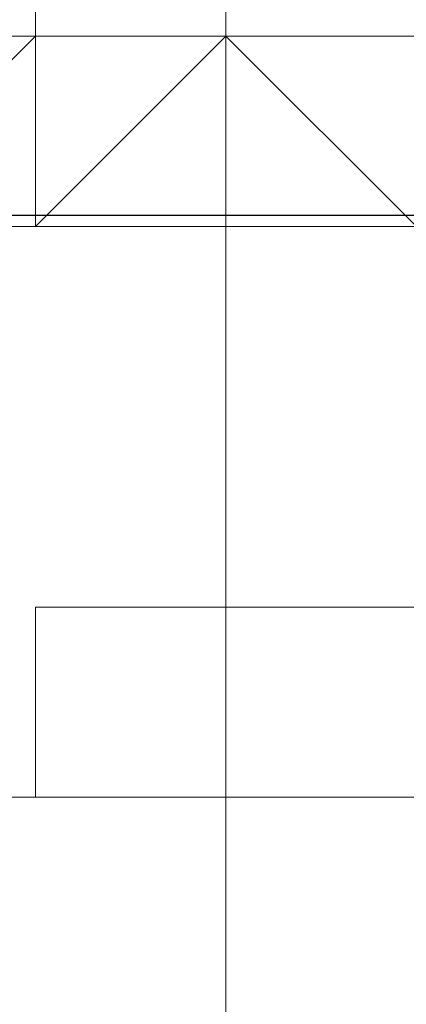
# Model space of a CAD drawing. Header units: inches. Extents: x -79624 to 52587, y -27526 to 10116.
# Tile 167 of 256: x 5647 to 5666, y -7676 to -7630. Entities that reach past the tile are written whole.
import ezdxf
from ezdxf import colors
from ezdxf.entities.mleader import LeaderData, LeaderLine
from ezdxf.math import Vec2, Vec3

# ---------------------------------------------------------------- set-up
doc = ezdxf.new("R2010")
doc.units = ezdxf.units.IN
doc.header["$MEASUREMENT"] = 0
doc.layers.add('- განათება', color=7, linetype='Continuous')
doc.layers.add('Dimensioning - General', color=7, linetype='Continuous')
doc.layers.add('- მექანიკური ნაწილი', color=7, linetype='Continuous', lineweight=18)
doc.styles.add('CT', font='ARIALN.TTF', dxfattribs={"height": 200})
doc.styles.add('GENERATED_STYLE_1', font='txt')
doc.dimstyles.new('GENERATED_STYLE__1', dxfattribs={"dimtxt": 100, "dimasz": 76, "dimexe": 0.18, "dimexo": 0.0625, "dimgap": 0, "dimtad": 0, "dimdec": 0, "dimlfac": 0.1, "dimzin": 0, "dimdsep": 46, "dimtxsty": 'GENERATED_STYLE_1', "dimblk": 'ARROWHEAD_5', "dimblk1": 'ARROWHEAD_5', "dimblk2": 'ARROWHEAD_5', "dimcen": 0.09, "dimse1": 1, "dimse2": 1, "dimclrd": 7, "dimclre": 7, "dimclrt": 7, "dimadec": 0, "dimazin": 0, "dimtfac": 1, "dimtdec": 4, "dimtmove": 0, "dimatfit": 3, "dimfxl": 1, "dimtolj": 1, "dimtzin": 0, "dimarcsym": 0})

# ---------------------------------------------------------------- blocks, each defined once
blk = doc.blocks.new('ARROWHEAD_5')
at = {"linetype": 'Continuous', "lineweight": 0}
blk.add_hatch(color=0, dxfattribs=at).paths.add_polyline_path([(-1, 0.2679), (0, 0), (-1, -0.2679)])
at = {"color": 0, "linetype": 'Continuous', "lineweight": 0}
blk.add_line((0, 0), (-1, 0), dxfattribs=at)
blk = doc.blocks.new('*D249')
at = {"layer": 'Defpoints', "color": 0, "linetype": 'Continuous', "transparency": 16777216}
for p in [(358.556, 209.203), (25258.556, 209.203), (1258.556, -26125.722)]:
    blk.add_point(p, dxfattribs=at)
at = {"layer": 'Dimensioning - General', "color": 7, "linetype": 'Continuous', "lineweight": -2, "transparency": 16777216}
for p, q in [((358.556, 133.203), (358.556, -12795.724)), ((358.556, -26049.722), (358.556, -13148.104))]:
    blk.add_line(p, q, dxfattribs=at)
at = {"layer": 'Dimensioning - General', "color": 7, "linetype": 'Continuous', "lineweight": -2, "transparency": 16777216, "xscale": 76.00000000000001, "yscale": 76.00000000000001, "zscale": 76.00000000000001}
for p, rotation in [((358.556, 209.203), 90), ((358.556, -26125.722), 270)]:
    blk.add_blockref('ARROWHEAD_5', p, dxfattribs=dict(at, rotation=rotation))
at = {"layer": 'Dimensioning - General', "color": 7, "linetype": 'Continuous', "lineweight": 13, "transparency": 16777216, "insert": (358.556, -12971.914), "char_height": 100, "attachment_point": 5, "rotation": 90, "style": 'GENERATED_STYLE_1'}
blk.add_mtext('\\A1;2633', dxfattribs=at)
blk = doc.blocks.new('_DotSmall')
at = {"color": 0, "linetype": 'ByBlock', "const_width": 0.5}
blk.add_lwpolyline([(-0.0625, 0, 1), (0.0625, 0, 1)], format="xyb", close=True, dxfattribs=at)

msp = doc.modelspace()

# ---------------------------------------------------------------- linework, layer by layer
at = {"layer": '- მექანიკური ნაწილი', "color": 7, "lineweight": 0}
for points in [[(5782.86193, -7037.67465), (5728.96977, -7037.67465), (5782.86193, -7037.67465), (5728.96977, -7037.67465), (5728.96977, -7010.72856), (5684.05963, -7010.72856), (5684.05963, -7037.67465), (5728.96977, -7037.67465), (5684.05963, -7037.67465), (5728.96977, -7037.67465), (5728.96977, -7199.35115), (5782.86193, -7199.35115), (5728.96977, -7199.35115), (5782.86193, -7199.35115), (5728.96977, -7199.35115), (5684.05963, -7199.35115), (5657.11354, -7199.35115), (5657.11354, -7702.34471), (5684.05963, -7702.34471), (5657.11354, -7702.34471), (5657.11354, -7855.03918), (5657.11354, -7890.96729)], [(5630.16746, -7890.96729), (5630.16746, -7855.03918), (5639.14949, -7855.03918), (5639.14949, -7702.34471), (5630.16746, -7702.34471), (5639.14949, -7702.34471), (5630.16746, -7702.34471), (5630.16746, -7199.35115), (5639.14949, -7199.35115), (5657.11354, -7199.35115), (5657.11354, -7702.34471), (5639.14949, -7702.34471), (5639.14949, -7199.35115), (5630.16746, -7199.35115), (6339.74766, -7199.35115)], [(5630.16746, -7890.96729), (5630.16746, -7855.03918), (5639.14949, -7855.03918), (5630.16746, -7855.03918), (5639.14949, -7855.03918), (5630.16746, -7855.03918), (5639.14949, -7855.03918), (5639.14949, -7702.34471), (5657.11354, -7702.34471), (5639.14949, -7702.34471), (5657.11354, -7702.34471), (5657.11354, -7199.35115), (5639.14949, -7199.35115), (5639.14949, -7702.34471), (5630.16746, -7702.34471), (5630.16746, -7855.03918), (5639.14949, -7855.03918), (5639.14949, -7890.96729)], [(5639.14949, -7630.48848), (6330.76563, -7630.48848), (5639.14949, -7630.48848)], [(5648.13152, -7666.4166), (5648.13152, -7657.43457), (5648.13152, -7666.4166)], [(5648.13152, -7657.43457), (5648.13152, -7657.43457)], [(5648.13152, -7666.4166), (5648.13152, -7657.43457), (5648.13152, -7666.4166)], [(5648.13152, -7657.43457), (5648.13152, -7657.43457)]]:
    msp.add_lwpolyline(points, dxfattribs=at)
for points in [[(5657.11354, -7199.35115), (5639.14949, -7199.35115), (5630.16746, -7199.35115), (5639.14949, -7199.35115), (5630.16746, -7199.35115), (5639.14949, -7199.35115), (5639.14949, -7702.34471), (5657.11354, -7702.34471)], [(5648.13152, -7621.50646), (5881.66424, -7621.50646), (5863.70018, -7666.4166), (5630.16746, -7666.4166)], [(6330.76563, -7630.48848), (5639.14949, -7630.48848), (5630.16746, -7693.36268), (6339.74766, -7693.36268)], [(6330.76563, -7630.48848), (5639.14949, -7630.48848), (5630.16746, -7693.36268), (6339.74766, -7693.36268)]]:
    msp.add_lwpolyline(points, close=True, dxfattribs=at)
at = {"layer": '- მექანიკური ნაწილი', "lineweight": 0}
for points in [[(5648.13152, -7621.50646), (5648.13152, -7630.48848), (5639.14949, -7639.47051), (5648.13152, -7639.47051), (5648.13152, -7630.48848), (5639.14949, -7639.47051), (5648.13152, -7630.48848), (5648.13152, -7639.47051), (5639.14949, -7639.47051), (5648.13152, -7630.48848), (5648.13152, -7639.47051), (5648.13152, -7630.48848), (5648.13152, -7639.47051), (5657.11354, -7639.47051), (5648.13152, -7639.47051), (5639.14949, -7639.47051), (5648.13152, -7639.47051), (5648.13152, -7630.48848), (5648.13152, -7639.47051), (5648.13152, -7630.48848), (5639.14949, -7639.47051), (5648.13152, -7639.47051), (5639.14949, -7639.47051), (5648.13152, -7630.48848), (5648.13152, -7639.47051), (5648.13152, -7630.48848), (5648.13152, -7639.47051), (5657.11354, -7639.47051), (5657.11354, -7630.48848), (5666.09557, -7639.47051)], [(5648.13152, -7621.50646), (5648.13152, -7630.48848), (5648.13152, -7621.50646)], [(5666.09557, -7630.48848), (5657.11354, -7630.48848), (5648.13152, -7639.47051), (5648.13152, -7630.48848), (5657.11354, -7630.48848), (5657.11354, -7621.50646)], [(5666.09557, -7621.50646), (5666.09557, -7630.48848), (5657.11354, -7630.48848), (5657.11354, -7621.50646)], [(5630.16746, -7684.38065), (5630.16746, -7675.39862), (5621.18543, -7666.4166), (5621.18543, -7657.43457), (5630.16746, -7648.45254), (5630.16746, -7639.47051), (5639.14949, -7630.48848), (5648.13152, -7630.48848), (5657.11354, -7630.48848), (5666.09557, -7630.48848), (5675.0776, -7630.48848), (5684.05963, -7639.47051), (5693.04166, -7648.45254), (5693.04166, -7657.43457), (5693.04166, -7666.4166), (5693.04166, -7675.39862), (5684.05963, -7684.38065)], [(5648.13152, -7630.48848), (5639.14949, -7630.48848), (5648.13152, -7630.48848)], [(5648.13152, -7630.48848), (5639.14949, -7630.48848), (5648.13152, -7630.48848)], [(5639.14949, -7630.48848), (5648.13152, -7630.48848), (5639.14949, -7630.48848)], [(5639.14949, -7630.48848), (5648.13152, -7630.48848), (5639.14949, -7630.48848)], [(5639.14949, -7630.48848), (5648.13152, -7630.48848), (5639.14949, -7630.48848)], [(5639.14949, -7630.48848), (5648.13152, -7630.48848), (5639.14949, -7630.48848)], [(5639.14949, -7630.48848), (5648.13152, -7630.48848), (5639.14949, -7630.48848)], [(5639.14949, -7639.47051), (5648.13152, -7630.48848), (5639.14949, -7639.47051)], [(5639.14949, -7639.47051), (5648.13152, -7630.48848), (5639.14949, -7639.47051)], [(5639.14949, -7639.47051), (5648.13152, -7630.48848), (5639.14949, -7639.47051)], [(5639.14949, -7639.47051), (5648.13152, -7630.48848), (5639.14949, -7639.47051)], [(5639.14949, -7639.47051), (5648.13152, -7630.48848), (5639.14949, -7639.47051)], [(5639.14949, -7639.47051), (5648.13152, -7630.48848), (5639.14949, -7639.47051)], [(5639.14949, -7639.47051), (5648.13152, -7630.48848), (5639.14949, -7639.47051)], [(5639.14949, -7639.47051), (5648.13152, -7630.48848), (5639.14949, -7639.47051)], [(5639.14949, -7639.47051), (5648.13152, -7630.48848), (5639.14949, -7639.47051)], [(5639.14949, -7630.48848), (5648.13152, -7630.48848), (5639.14949, -7630.48848)], [(5639.14949, -7630.48848), (5648.13152, -7630.48848), (5639.14949, -7630.48848)], [(5639.14949, -7630.48848), (5648.13152, -7630.48848), (5639.14949, -7630.48848)], [(5639.14949, -7630.48848), (5648.13152, -7630.48848), (5639.14949, -7630.48848)], [(5639.14949, -7630.48848), (5648.13152, -7630.48848), (5639.14949, -7630.48848)], [(5639.14949, -7630.48848), (5648.13152, -7630.48848), (5639.14949, -7630.48848)], [(5639.14949, -7639.47051), (5648.13152, -7630.48848), (5639.14949, -7639.47051)], [(5639.14949, -7639.47051), (5648.13152, -7630.48848), (5639.14949, -7639.47051)], [(5639.14949, -7639.47051), (5648.13152, -7630.48848), (5639.14949, -7639.47051)], [(5639.14949, -7639.47051), (5648.13152, -7630.48848), (5639.14949, -7639.47051)], [(5639.14949, -7639.47051), (5648.13152, -7630.48848), (5639.14949, -7639.47051)], [(5639.14949, -7639.47051), (5648.13152, -7630.48848), (5639.14949, -7639.47051)], [(5639.14949, -7639.47051), (5648.13152, -7630.48848), (5639.14949, -7639.47051)], [(5639.14949, -7639.47051), (5648.13152, -7630.48848), (5639.14949, -7639.47051)], [(5639.14949, -7639.47051), (5648.13152, -7630.48848), (5639.14949, -7639.47051)], [(5639.14949, -7630.48848), (5648.13152, -7630.48848), (5639.14949, -7630.48848)], [(5639.14949, -7630.48848), (5648.13152, -7630.48848), (5657.11354, -7630.48848), (5666.09557, -7630.48848)], [(5639.14949, -7630.48848), (5648.13152, -7630.48848), (5639.14949, -7630.48848)], [(5639.14949, -7630.48848), (5648.13152, -7630.48848), (5639.14949, -7630.48848)], [(5639.14949, -7630.48848), (5648.13152, -7630.48848), (5639.14949, -7630.48848)], [(5639.14949, -7630.48848), (5648.13152, -7630.48848), (5639.14949, -7630.48848)], [(5639.14949, -7630.48848), (5648.13152, -7630.48848), (5639.14949, -7630.48848)], [(5639.14949, -7639.47051), (5648.13152, -7630.48848), (5639.14949, -7639.47051)], [(5639.14949, -7639.47051), (5648.13152, -7630.48848), (5639.14949, -7639.47051)], [(5639.14949, -7639.47051), (5648.13152, -7630.48848), (5639.14949, -7639.47051)], [(5639.14949, -7639.47051), (5648.13152, -7630.48848), (5639.14949, -7639.47051)], [(5639.14949, -7639.47051), (5648.13152, -7630.48848), (5639.14949, -7639.47051)], [(5639.14949, -7639.47051), (5648.13152, -7630.48848), (5639.14949, -7639.47051)], [(5639.14949, -7639.47051), (5648.13152, -7630.48848), (5639.14949, -7639.47051)], [(5639.14949, -7639.47051), (5648.13152, -7630.48848), (5639.14949, -7639.47051)], [(5639.14949, -7639.47051), (5648.13152, -7630.48848), (5639.14949, -7639.47051)], [(5639.14949, -7630.48848), (5648.13152, -7630.48848), (5639.14949, -7630.48848)], [(5648.13152, -7630.48848), (5639.14949, -7630.48848), (5648.13152, -7630.48848)], [(5648.13152, -7630.48848), (5648.13152, -7630.48848)], [(5657.11354, -7630.48848), (5648.13152, -7630.48848), (5657.11354, -7630.48848)], [(5648.13152, -7630.48848), (5648.13152, -7630.48848)], [(5648.13152, -7630.48848), (5657.11354, -7630.48848), (5648.13152, -7630.48848)], [(5648.13152, -7630.48848), (5657.11354, -7630.48848), (5648.13152, -7630.48848)], [(5648.13152, -7630.48848), (5657.11354, -7630.48848), (5648.13152, -7630.48848)], [(5648.13152, -7630.48848), (5657.11354, -7630.48848), (5648.13152, -7630.48848)], [(5648.13152, -7630.48848), (5657.11354, -7630.48848), (5648.13152, -7630.48848)], [(5648.13152, -7630.48848), (5657.11354, -7630.48848), (5648.13152, -7630.48848)], [(5648.13152, -7630.48848), (5657.11354, -7630.48848), (5648.13152, -7630.48848)], [(5648.13152, -7630.48848), (5657.11354, -7630.48848), (5648.13152, -7630.48848)], [(5648.13152, -7630.48848), (5657.11354, -7630.48848), (5648.13152, -7630.48848)], [(5648.13152, -7630.48848), (5657.11354, -7630.48848), (5648.13152, -7630.48848)], [(5648.13152, -7630.48848), (5657.11354, -7630.48848), (5648.13152, -7630.48848)], [(5648.13152, -7630.48848), (5657.11354, -7630.48848), (5648.13152, -7630.48848)], [(5648.13152, -7630.48848), (5657.11354, -7630.48848), (5648.13152, -7630.48848)], [(5648.13152, -7630.48848), (5657.11354, -7630.48848), (5648.13152, -7630.48848)], [(5648.13152, -7630.48848), (5657.11354, -7630.48848), (5648.13152, -7630.48848)], [(5648.13152, -7630.48848), (5657.11354, -7630.48848), (5648.13152, -7630.48848)], [(5648.13152, -7630.48848), (5657.11354, -7630.48848), (5648.13152, -7630.48848)], [(5648.13152, -7630.48848), (5657.11354, -7630.48848), (5648.13152, -7630.48848)], [(5648.13152, -7630.48848), (5657.11354, -7630.48848), (5648.13152, -7630.48848)], [(5648.13152, -7630.48848), (5657.11354, -7630.48848), (5648.13152, -7630.48848)], [(5648.13152, -7630.48848), (5657.11354, -7630.48848), (5648.13152, -7630.48848)], [(5648.13152, -7630.48848), (5657.11354, -7630.48848), (5648.13152, -7630.48848)], [(5648.13152, -7630.48848), (5657.11354, -7630.48848), (5648.13152, -7630.48848)], [(5648.13152, -7630.48848), (5648.13152, -7630.48848)], [(5648.13152, -7630.48848), (5648.13152, -7630.48848)], [(5648.13152, -7639.47051), (5648.13152, -7630.48848), (5648.13152, -7639.47051)], [(5648.13152, -7630.48848), (5648.13152, -7630.48848)], [(5648.13152, -7639.47051), (5648.13152, -7630.48848), (5648.13152, -7639.47051)], [(5648.13152, -7630.48848), (5648.13152, -7639.47051), (5648.13152, -7630.48848)], [(5648.13152, -7630.48848), (5648.13152, -7639.47051), (5648.13152, -7630.48848)], [(5648.13152, -7630.48848), (5648.13152, -7630.48848)], [(5648.13152, -7639.47051), (5648.13152, -7630.48848), (5648.13152, -7639.47051)], [(5648.13152, -7630.48848), (5648.13152, -7630.48848)], [(5648.13152, -7639.47051), (5648.13152, -7630.48848), (5648.13152, -7639.47051)], [(5648.13152, -7630.48848), (5648.13152, -7639.47051), (5648.13152, -7630.48848)], [(5648.13152, -7630.48848), (5648.13152, -7630.48848)], [(5648.13152, -7630.48848), (5648.13152, -7630.48848)], [(5648.13152, -7630.48848), (5648.13152, -7630.48848)], [(5648.13152, -7630.48848), (5648.13152, -7630.48848)], [(5648.13152, -7630.48848), (5648.13152, -7630.48848)], [(5648.13152, -7630.48848), (5648.13152, -7630.48848)], [(5648.13152, -7630.48848), (5648.13152, -7630.48848)], [(5648.13152, -7630.48848), (5648.13152, -7630.48848)], [(5648.13152, -7630.48848), (5648.13152, -7630.48848)], [(5648.13152, -7630.48848), (5648.13152, -7630.48848)], [(5648.13152, -7630.48848), (5648.13152, -7630.48848)], [(5648.13152, -7630.48848), (5648.13152, -7630.48848)], [(5648.13152, -7630.48848), (5648.13152, -7630.48848)], [(5648.13152, -7630.48848), (5648.13152, -7630.48848)], [(5648.13152, -7630.48848), (5648.13152, -7630.48848)], [(5648.13152, -7630.48848), (5648.13152, -7630.48848)], [(5648.13152, -7630.48848), (5648.13152, -7630.48848)], [(5648.13152, -7630.48848), (5657.11354, -7630.48848), (5648.13152, -7630.48848)], [(5648.13152, -7630.48848), (5657.11354, -7630.48848), (5648.13152, -7630.48848)], [(5648.13152, -7630.48848), (5657.11354, -7630.48848), (5648.13152, -7630.48848)], [(5648.13152, -7630.48848), (5657.11354, -7630.48848), (5648.13152, -7630.48848)], [(5648.13152, -7630.48848), (5657.11354, -7630.48848), (5648.13152, -7630.48848)], [(5648.13152, -7630.48848), (5657.11354, -7630.48848), (5648.13152, -7630.48848)], [(5648.13152, -7630.48848), (5657.11354, -7630.48848), (5648.13152, -7630.48848)], [(5648.13152, -7630.48848), (5657.11354, -7630.48848), (5648.13152, -7630.48848)], [(5648.13152, -7630.48848), (5657.11354, -7630.48848), (5648.13152, -7630.48848)], [(5648.13152, -7630.48848), (5657.11354, -7630.48848), (5648.13152, -7630.48848)], [(5648.13152, -7630.48848), (5657.11354, -7630.48848), (5648.13152, -7630.48848)], [(5648.13152, -7630.48848), (5657.11354, -7630.48848), (5648.13152, -7630.48848)], [(5648.13152, -7630.48848), (5657.11354, -7630.48848), (5648.13152, -7630.48848)], [(5657.11354, -7630.48848), (5648.13152, -7639.47051)], [(5648.13152, -7630.48848), (5657.11354, -7630.48848), (5648.13152, -7630.48848)], [(5648.13152, -7630.48848), (5657.11354, -7630.48848), (5648.13152, -7630.48848)], [(5648.13152, -7630.48848), (5657.11354, -7630.48848), (5648.13152, -7630.48848)], [(5648.13152, -7630.48848), (5657.11354, -7630.48848), (5648.13152, -7630.48848)], [(5648.13152, -7630.48848), (5657.11354, -7630.48848), (5648.13152, -7630.48848)], [(5648.13152, -7630.48848), (5657.11354, -7630.48848), (5648.13152, -7630.48848)], [(5648.13152, -7630.48848), (5657.11354, -7630.48848), (5648.13152, -7630.48848)], [(5648.13152, -7630.48848), (5657.11354, -7630.48848), (5648.13152, -7630.48848)], [(5648.13152, -7630.48848), (5657.11354, -7630.48848), (5648.13152, -7630.48848)], [(5648.13152, -7630.48848), (5657.11354, -7630.48848), (5648.13152, -7630.48848)], [(5648.13152, -7630.48848), (5648.13152, -7630.48848)], [(5648.13152, -7630.48848), (5648.13152, -7630.48848)], [(5648.13152, -7639.47051), (5648.13152, -7630.48848), (5648.13152, -7639.47051)], [(5648.13152, -7630.48848), (5648.13152, -7630.48848)], [(5648.13152, -7639.47051), (5648.13152, -7630.48848), (5648.13152, -7639.47051)], [(5648.13152, -7630.48848), (5648.13152, -7639.47051), (5648.13152, -7630.48848)], [(5648.13152, -7630.48848), (5648.13152, -7639.47051), (5648.13152, -7630.48848)], [(5648.13152, -7630.48848), (5648.13152, -7630.48848)], [(5648.13152, -7639.47051), (5648.13152, -7630.48848), (5648.13152, -7639.47051)], [(5648.13152, -7630.48848), (5648.13152, -7630.48848)], [(5648.13152, -7639.47051), (5648.13152, -7630.48848), (5648.13152, -7639.47051)], [(5648.13152, -7630.48848), (5648.13152, -7639.47051), (5648.13152, -7630.48848)], [(5648.13152, -7630.48848), (5648.13152, -7630.48848)], [(5648.13152, -7630.48848), (5648.13152, -7630.48848)], [(5648.13152, -7630.48848), (5648.13152, -7630.48848)], [(5648.13152, -7630.48848), (5648.13152, -7630.48848)], [(5648.13152, -7630.48848), (5648.13152, -7630.48848)], [(5648.13152, -7630.48848), (5648.13152, -7630.48848)], [(5648.13152, -7630.48848), (5648.13152, -7630.48848)], [(5648.13152, -7630.48848), (5648.13152, -7630.48848)], [(5648.13152, -7630.48848), (5648.13152, -7630.48848)], [(5648.13152, -7630.48848), (5648.13152, -7630.48848)], [(5648.13152, -7630.48848), (5648.13152, -7630.48848)], [(5648.13152, -7630.48848), (5648.13152, -7630.48848)], [(5648.13152, -7630.48848), (5648.13152, -7630.48848)], [(5648.13152, -7630.48848), (5648.13152, -7630.48848)], [(5648.13152, -7630.48848), (5648.13152, -7630.48848)], [(5648.13152, -7630.48848), (5648.13152, -7630.48848)], [(5648.13152, -7630.48848), (5648.13152, -7630.48848)], [(5648.13152, -7630.48848), (5657.11354, -7630.48848), (5648.13152, -7630.48848)], [(5648.13152, -7630.48848), (5657.11354, -7630.48848), (5648.13152, -7630.48848)], [(5648.13152, -7630.48848), (5657.11354, -7630.48848), (5648.13152, -7630.48848)], [(5648.13152, -7630.48848), (5657.11354, -7630.48848), (5648.13152, -7630.48848)], [(5648.13152, -7630.48848), (5657.11354, -7630.48848), (5648.13152, -7630.48848)], [(5648.13152, -7630.48848), (5657.11354, -7630.48848), (5648.13152, -7630.48848)], [(5648.13152, -7630.48848), (5657.11354, -7630.48848), (5648.13152, -7630.48848)], [(5648.13152, -7630.48848), (5657.11354, -7630.48848), (5648.13152, -7630.48848)], [(5648.13152, -7630.48848), (5657.11354, -7630.48848), (5648.13152, -7630.48848)], [(5648.13152, -7630.48848), (5657.11354, -7630.48848), (5648.13152, -7630.48848)], [(5648.13152, -7630.48848), (5657.11354, -7630.48848), (5648.13152, -7630.48848)], [(5648.13152, -7630.48848), (5657.11354, -7630.48848), (5648.13152, -7630.48848)], [(5648.13152, -7630.48848), (5657.11354, -7630.48848), (5648.13152, -7630.48848)], [(5657.11354, -7630.48848), (5648.13152, -7639.47051)], [(5648.13152, -7630.48848), (5657.11354, -7630.48848), (5648.13152, -7630.48848)], [(5648.13152, -7630.48848), (5657.11354, -7630.48848), (5648.13152, -7630.48848)], [(5648.13152, -7630.48848), (5657.11354, -7630.48848), (5648.13152, -7630.48848)], [(5648.13152, -7630.48848), (5657.11354, -7630.48848), (5648.13152, -7630.48848)], [(5648.13152, -7630.48848), (5657.11354, -7630.48848), (5648.13152, -7630.48848)], [(5648.13152, -7630.48848), (5657.11354, -7630.48848), (5648.13152, -7630.48848)], [(5648.13152, -7630.48848), (5657.11354, -7630.48848), (5648.13152, -7630.48848)], [(5648.13152, -7630.48848), (5657.11354, -7630.48848), (5648.13152, -7630.48848)], [(5648.13152, -7630.48848), (5657.11354, -7630.48848), (5648.13152, -7630.48848)], [(5648.13152, -7630.48848), (5657.11354, -7630.48848), (5648.13152, -7630.48848)], [(5648.13152, -7630.48848), (5648.13152, -7630.48848)], [(5648.13152, -7630.48848), (5648.13152, -7630.48848)], [(5648.13152, -7639.47051), (5648.13152, -7630.48848), (5648.13152, -7639.47051)], [(5648.13152, -7630.48848), (5648.13152, -7630.48848)], [(5648.13152, -7639.47051), (5648.13152, -7630.48848), (5648.13152, -7639.47051)], [(5648.13152, -7630.48848), (5648.13152, -7639.47051), (5648.13152, -7630.48848)], [(5648.13152, -7630.48848), (5648.13152, -7639.47051), (5648.13152, -7630.48848)], [(5648.13152, -7630.48848), (5648.13152, -7630.48848)], [(5648.13152, -7639.47051), (5648.13152, -7630.48848), (5648.13152, -7639.47051)], [(5648.13152, -7630.48848), (5648.13152, -7630.48848)], [(5648.13152, -7639.47051), (5648.13152, -7630.48848), (5648.13152, -7639.47051)], [(5648.13152, -7630.48848), (5648.13152, -7639.47051), (5648.13152, -7630.48848)], [(5648.13152, -7630.48848), (5648.13152, -7630.48848)], [(5648.13152, -7630.48848), (5648.13152, -7630.48848)], [(5648.13152, -7630.48848), (5648.13152, -7630.48848)], [(5648.13152, -7630.48848), (5648.13152, -7630.48848)], [(5648.13152, -7630.48848), (5648.13152, -7630.48848)], [(5648.13152, -7630.48848), (5648.13152, -7630.48848)], [(5648.13152, -7630.48848), (5648.13152, -7630.48848)], [(5648.13152, -7630.48848), (5648.13152, -7630.48848)], [(5648.13152, -7630.48848), (5648.13152, -7630.48848)], [(5648.13152, -7630.48848), (5648.13152, -7630.48848)], [(5648.13152, -7630.48848), (5648.13152, -7630.48848)], [(5648.13152, -7630.48848), (5648.13152, -7630.48848)], [(5648.13152, -7630.48848), (5648.13152, -7630.48848)], [(5648.13152, -7630.48848), (5648.13152, -7630.48848)], [(5648.13152, -7630.48848), (5648.13152, -7630.48848)], [(5648.13152, -7630.48848), (5648.13152, -7630.48848)], [(5648.13152, -7630.48848), (5648.13152, -7630.48848)], [(5657.11354, -7630.48848), (5648.13152, -7630.48848), (5657.11354, -7630.48848)], [(5648.13152, -7630.48848), (5648.13152, -7630.48848)], [(5648.13152, -7630.48848), (5648.13152, -7630.48848)], [(5648.13152, -7630.48848), (5648.13152, -7630.48848)], [(5666.09557, -7630.48848), (5657.11354, -7630.48848), (5666.09557, -7630.48848)], [(5657.11354, -7630.48848), (5657.11354, -7630.48848)], [(5657.11354, -7630.48848), (5657.11354, -7630.48848)], [(5657.11354, -7630.48848), (5657.11354, -7630.48848)], [(5657.11354, -7630.48848), (5657.11354, -7630.48848)], [(5657.11354, -7630.48848), (5657.11354, -7630.48848)], [(5657.11354, -7630.48848), (5657.11354, -7630.48848)], [(5657.11354, -7630.48848), (5657.11354, -7630.48848)], [(5657.11354, -7630.48848), (5657.11354, -7630.48848)], [(5657.11354, -7630.48848), (5657.11354, -7630.48848)], [(5657.11354, -7630.48848), (5657.11354, -7630.48848)], [(5657.11354, -7630.48848), (5657.11354, -7630.48848)], [(5657.11354, -7630.48848), (5657.11354, -7630.48848)], [(5657.11354, -7630.48848), (5657.11354, -7630.48848)], [(5657.11354, -7630.48848), (5657.11354, -7630.48848)], [(5657.11354, -7630.48848), (5657.11354, -7630.48848)], [(5657.11354, -7630.48848), (5657.11354, -7630.48848)], [(5657.11354, -7630.48848), (5657.11354, -7630.48848)], [(5657.11354, -7630.48848), (5657.11354, -7630.48848)], [(5657.11354, -7630.48848), (5657.11354, -7630.48848)], [(5657.11354, -7630.48848), (5657.11354, -7630.48848)], [(5657.11354, -7630.48848), (5657.11354, -7630.48848)], [(5657.11354, -7630.48848), (5657.11354, -7630.48848)], [(5657.11354, -7630.48848), (5657.11354, -7630.48848)], [(5657.11354, -7630.48848), (5657.11354, -7630.48848)], [(5657.11354, -7630.48848), (5657.11354, -7630.48848)], [(5657.11354, -7630.48848), (5657.11354, -7630.48848)], [(5657.11354, -7630.48848), (5666.09557, -7630.48848), (5657.11354, -7630.48848)], [(5657.11354, -7630.48848), (5666.09557, -7630.48848), (5657.11354, -7630.48848)], [(5657.11354, -7630.48848), (5666.09557, -7630.48848), (5657.11354, -7630.48848)], [(5657.11354, -7630.48848), (5666.09557, -7630.48848), (5657.11354, -7630.48848)], [(5657.11354, -7630.48848), (5666.09557, -7630.48848), (5657.11354, -7630.48848)], [(5657.11354, -7630.48848), (5666.09557, -7630.48848), (5657.11354, -7630.48848)], [(5657.11354, -7630.48848), (5666.09557, -7630.48848), (5657.11354, -7630.48848)], [(5657.11354, -7630.48848), (5666.09557, -7630.48848), (5657.11354, -7630.48848)], [(5657.11354, -7630.48848), (5666.09557, -7630.48848), (5657.11354, -7630.48848)], [(5657.11354, -7630.48848), (5666.09557, -7630.48848), (5657.11354, -7630.48848)], [(5657.11354, -7630.48848), (5666.09557, -7630.48848), (5657.11354, -7630.48848)], [(5657.11354, -7630.48848), (5666.09557, -7630.48848), (5657.11354, -7630.48848)], [(5657.11354, -7630.48848), (5666.09557, -7630.48848), (5657.11354, -7630.48848)], [(5657.11354, -7630.48848), (5666.09557, -7630.48848)], [(5666.09557, -7639.47051), (5657.11354, -7630.48848), (5666.09557, -7630.48848)], [(5666.09557, -7639.47051), (5657.11354, -7630.48848), (5666.09557, -7639.47051)], [(5666.09557, -7630.48848), (5657.11354, -7630.48848), (5666.09557, -7639.47051)], [(5657.11354, -7630.48848), (5666.09557, -7630.48848), (5657.11354, -7630.48848)], [(5657.11354, -7630.48848), (5666.09557, -7630.48848), (5657.11354, -7630.48848)], [(5657.11354, -7630.48848), (5666.09557, -7630.48848), (5657.11354, -7630.48848)], [(5657.11354, -7630.48848), (5666.09557, -7630.48848), (5657.11354, -7630.48848)], [(5657.11354, -7630.48848), (5666.09557, -7630.48848), (5657.11354, -7630.48848)], [(5657.11354, -7630.48848), (5666.09557, -7630.48848), (5657.11354, -7630.48848)], [(5657.11354, -7630.48848), (5666.09557, -7630.48848), (5657.11354, -7630.48848)], [(5657.11354, -7630.48848), (5666.09557, -7630.48848), (5657.11354, -7630.48848)], [(5657.11354, -7630.48848), (5666.09557, -7630.48848), (5657.11354, -7630.48848)], [(5657.11354, -7630.48848), (5666.09557, -7630.48848), (5657.11354, -7630.48848)], [(5657.11354, -7630.48848), (5657.11354, -7630.48848)], [(5657.11354, -7630.48848), (5657.11354, -7630.48848)], [(5657.11354, -7630.48848), (5657.11354, -7630.48848)], [(5657.11354, -7630.48848), (5657.11354, -7630.48848)], [(5657.11354, -7630.48848), (5657.11354, -7630.48848)], [(5657.11354, -7630.48848), (5657.11354, -7630.48848)], [(5657.11354, -7630.48848), (5657.11354, -7630.48848)], [(5657.11354, -7630.48848), (5657.11354, -7630.48848)], [(5657.11354, -7630.48848), (5657.11354, -7630.48848)], [(5657.11354, -7630.48848), (5657.11354, -7630.48848)], [(5657.11354, -7630.48848), (5657.11354, -7630.48848)], [(5657.11354, -7630.48848), (5657.11354, -7630.48848)], [(5657.11354, -7630.48848), (5657.11354, -7630.48848)], [(5657.11354, -7630.48848), (5657.11354, -7630.48848)], [(5657.11354, -7639.47051), (5657.11354, -7630.48848)], [(5657.11354, -7630.48848), (5657.11354, -7630.48848)], [(5657.11354, -7630.48848), (5657.11354, -7630.48848)], [(5657.11354, -7630.48848), (5657.11354, -7630.48848)], [(5657.11354, -7630.48848), (5657.11354, -7630.48848)], [(5657.11354, -7630.48848), (5657.11354, -7630.48848)], [(5657.11354, -7630.48848), (5657.11354, -7630.48848)], [(5657.11354, -7630.48848), (5657.11354, -7630.48848)], [(5657.11354, -7630.48848), (5657.11354, -7630.48848)], [(5657.11354, -7630.48848), (5657.11354, -7630.48848)], [(5657.11354, -7630.48848), (5657.11354, -7630.48848)], [(5657.11354, -7630.48848), (5657.11354, -7630.48848)], [(5657.11354, -7630.48848), (5666.09557, -7630.48848), (5657.11354, -7630.48848)], [(5657.11354, -7630.48848), (5666.09557, -7630.48848), (5657.11354, -7630.48848)], [(5657.11354, -7630.48848), (5666.09557, -7630.48848), (5657.11354, -7630.48848)], [(5657.11354, -7630.48848), (5666.09557, -7630.48848), (5657.11354, -7630.48848)], [(5657.11354, -7630.48848), (5666.09557, -7630.48848), (5657.11354, -7630.48848)], [(5657.11354, -7630.48848), (5666.09557, -7630.48848), (5657.11354, -7630.48848)], [(5657.11354, -7630.48848), (5666.09557, -7630.48848), (5657.11354, -7630.48848)], [(5657.11354, -7630.48848), (5666.09557, -7630.48848), (5657.11354, -7630.48848)], [(5657.11354, -7630.48848), (5666.09557, -7630.48848), (5657.11354, -7630.48848)], [(5657.11354, -7630.48848), (5666.09557, -7630.48848), (5657.11354, -7630.48848)], [(5657.11354, -7630.48848), (5666.09557, -7630.48848), (5657.11354, -7630.48848)], [(5657.11354, -7630.48848), (5666.09557, -7630.48848), (5657.11354, -7630.48848)], [(5657.11354, -7630.48848), (5666.09557, -7630.48848), (5657.11354, -7630.48848)], [(5657.11354, -7630.48848), (5666.09557, -7630.48848)], [(5666.09557, -7630.48848), (5657.11354, -7630.48848)], [(5657.11354, -7630.48848), (5666.09557, -7630.48848), (5657.11354, -7630.48848)], [(5657.11354, -7630.48848), (5666.09557, -7630.48848), (5657.11354, -7630.48848)], [(5657.11354, -7630.48848), (5666.09557, -7630.48848), (5657.11354, -7630.48848)], [(5657.11354, -7630.48848), (5666.09557, -7630.48848), (5657.11354, -7630.48848)], [(5657.11354, -7630.48848), (5666.09557, -7630.48848), (5657.11354, -7630.48848)], [(5657.11354, -7630.48848), (5666.09557, -7630.48848), (5657.11354, -7630.48848)], [(5657.11354, -7630.48848), (5666.09557, -7630.48848), (5657.11354, -7630.48848)], [(5657.11354, -7630.48848), (5666.09557, -7630.48848), (5657.11354, -7630.48848)], [(5657.11354, -7630.48848), (5666.09557, -7630.48848), (5657.11354, -7630.48848)], [(5657.11354, -7630.48848), (5666.09557, -7630.48848), (5657.11354, -7630.48848)], [(5657.11354, -7630.48848), (5657.11354, -7630.48848)], [(5657.11354, -7630.48848), (5657.11354, -7630.48848)], [(5657.11354, -7630.48848), (5657.11354, -7630.48848)], [(5657.11354, -7630.48848), (5657.11354, -7630.48848)], [(5657.11354, -7630.48848), (5657.11354, -7630.48848)], [(5657.11354, -7630.48848), (5657.11354, -7630.48848)], [(5657.11354, -7630.48848), (5657.11354, -7630.48848)], [(5657.11354, -7630.48848), (5657.11354, -7630.48848)], [(5657.11354, -7630.48848), (5657.11354, -7630.48848)], [(5657.11354, -7630.48848), (5657.11354, -7630.48848)], [(5657.11354, -7630.48848), (5657.11354, -7630.48848)], [(5657.11354, -7630.48848), (5657.11354, -7630.48848)], [(5657.11354, -7630.48848), (5657.11354, -7630.48848)], [(5657.11354, -7630.48848), (5657.11354, -7630.48848)], [(5657.11354, -7639.47051), (5657.11354, -7630.48848)], [(5657.11354, -7630.48848), (5657.11354, -7630.48848)], [(5657.11354, -7630.48848), (5657.11354, -7630.48848)], [(5657.11354, -7630.48848), (5657.11354, -7630.48848)], [(5657.11354, -7630.48848), (5657.11354, -7630.48848)], [(5657.11354, -7630.48848), (5657.11354, -7630.48848)], [(5657.11354, -7630.48848), (5657.11354, -7630.48848)], [(5657.11354, -7630.48848), (5657.11354, -7630.48848)], [(5657.11354, -7630.48848), (5657.11354, -7630.48848)], [(5657.11354, -7630.48848), (5657.11354, -7630.48848)], [(5657.11354, -7630.48848), (5657.11354, -7630.48848)], [(5657.11354, -7630.48848), (5657.11354, -7630.48848)], [(5657.11354, -7630.48848), (5666.09557, -7630.48848), (5657.11354, -7630.48848)], [(5657.11354, -7630.48848), (5666.09557, -7630.48848), (5657.11354, -7630.48848)], [(5657.11354, -7630.48848), (5666.09557, -7630.48848), (5657.11354, -7630.48848)], [(5657.11354, -7630.48848), (5666.09557, -7630.48848), (5657.11354, -7630.48848)], [(5657.11354, -7630.48848), (5666.09557, -7630.48848), (5657.11354, -7630.48848)], [(5657.11354, -7630.48848), (5666.09557, -7630.48848), (5657.11354, -7630.48848)], [(5657.11354, -7630.48848), (5666.09557, -7630.48848), (5657.11354, -7630.48848)], [(5657.11354, -7630.48848), (5666.09557, -7630.48848), (5657.11354, -7630.48848)], [(5657.11354, -7630.48848), (5666.09557, -7630.48848), (5657.11354, -7630.48848)], [(5657.11354, -7630.48848), (5666.09557, -7630.48848), (5657.11354, -7630.48848)], [(5657.11354, -7630.48848), (5666.09557, -7630.48848), (5657.11354, -7630.48848)], [(5657.11354, -7630.48848), (5666.09557, -7630.48848), (5657.11354, -7630.48848)], [(5657.11354, -7630.48848), (5666.09557, -7630.48848), (5657.11354, -7630.48848)], [(5657.11354, -7630.48848), (5666.09557, -7639.47051)], [(5657.11354, -7630.48848), (5666.09557, -7630.48848), (5657.11354, -7630.48848)], [(5657.11354, -7630.48848), (5666.09557, -7630.48848), (5657.11354, -7630.48848)], [(5657.11354, -7630.48848), (5666.09557, -7630.48848), (5657.11354, -7630.48848)], [(5657.11354, -7630.48848), (5666.09557, -7630.48848), (5657.11354, -7630.48848)], [(5657.11354, -7630.48848), (5666.09557, -7630.48848), (5657.11354, -7630.48848)], [(5657.11354, -7630.48848), (5666.09557, -7630.48848), (5657.11354, -7630.48848)], [(5657.11354, -7630.48848), (5666.09557, -7630.48848), (5657.11354, -7630.48848)], [(5657.11354, -7630.48848), (5666.09557, -7630.48848), (5657.11354, -7630.48848)], [(5657.11354, -7630.48848), (5666.09557, -7630.48848), (5657.11354, -7630.48848)], [(5657.11354, -7630.48848), (5666.09557, -7630.48848), (5657.11354, -7630.48848)], [(5666.09557, -7630.48848), (5657.11354, -7630.48848), (5666.09557, -7630.48848)], [(5657.11354, -7630.48848), (5657.11354, -7630.48848)], [(5639.14949, -7639.47051), (5648.13152, -7639.47051), (5639.14949, -7639.47051)], [(5639.14949, -7639.47051), (5648.13152, -7639.47051), (5639.14949, -7639.47051)], [(5639.14949, -7639.47051), (5648.13152, -7639.47051), (5639.14949, -7639.47051)], [(5639.14949, -7639.47051), (5648.13152, -7639.47051), (5639.14949, -7639.47051)], [(5639.14949, -7639.47051), (5648.13152, -7639.47051), (5639.14949, -7639.47051)], [(5639.14949, -7639.47051), (5648.13152, -7639.47051), (5639.14949, -7639.47051)], [(5639.14949, -7639.47051), (5648.13152, -7639.47051), (5639.14949, -7639.47051)], [(5639.14949, -7639.47051), (5648.13152, -7639.47051), (5639.14949, -7639.47051)], [(5639.14949, -7639.47051), (5648.13152, -7639.47051), (5639.14949, -7639.47051)], [(5639.14949, -7639.47051), (5648.13152, -7639.47051), (5639.14949, -7639.47051)], [(5639.14949, -7639.47051), (5648.13152, -7639.47051), (5639.14949, -7639.47051)], [(5639.14949, -7639.47051), (5648.13152, -7639.47051), (5639.14949, -7639.47051)], [(5639.14949, -7639.47051), (5648.13152, -7639.47051), (5639.14949, -7639.47051)], [(5639.14949, -7639.47051), (5648.13152, -7639.47051), (5639.14949, -7639.47051)], [(5639.14949, -7639.47051), (5648.13152, -7639.47051), (5639.14949, -7639.47051)], [(5639.14949, -7639.47051), (5648.13152, -7639.47051), (5639.14949, -7639.47051)], [(5639.14949, -7639.47051), (5648.13152, -7639.47051), (5639.14949, -7639.47051)], [(5639.14949, -7639.47051), (5648.13152, -7639.47051), (5639.14949, -7639.47051)], [(5639.14949, -7639.47051), (5648.13152, -7639.47051), (5639.14949, -7639.47051)], [(5639.14949, -7639.47051), (5648.13152, -7639.47051), (5639.14949, -7639.47051)], [(5639.14949, -7639.47051), (5648.13152, -7639.47051), (5639.14949, -7639.47051)], [(5639.14949, -7639.47051), (5648.13152, -7639.47051), (5639.14949, -7639.47051)], [(5639.14949, -7639.47051), (5648.13152, -7639.47051), (5639.14949, -7639.47051)], [(5639.14949, -7639.47051), (5648.13152, -7639.47051), (5639.14949, -7639.47051)], [(5639.14949, -7639.47051), (5648.13152, -7639.47051), (5639.14949, -7639.47051)], [(5639.14949, -7639.47051), (5648.13152, -7639.47051), (5639.14949, -7639.47051)], [(5639.14949, -7639.47051), (5648.13152, -7639.47051), (5639.14949, -7639.47051)], [(5639.14949, -7639.47051), (5648.13152, -7639.47051), (5639.14949, -7639.47051)], [(5639.14949, -7639.47051), (5648.13152, -7639.47051), (5639.14949, -7639.47051)], [(5639.14949, -7639.47051), (5648.13152, -7639.47051), (5639.14949, -7639.47051)], [(5639.14949, -7639.47051), (5648.13152, -7639.47051), (5639.14949, -7639.47051)], [(5639.14949, -7639.47051), (5648.13152, -7639.47051), (5639.14949, -7639.47051)], [(5639.14949, -7639.47051), (5648.13152, -7639.47051), (5639.14949, -7639.47051)], [(5639.14949, -7639.47051), (5648.13152, -7639.47051), (5639.14949, -7639.47051)], [(5639.14949, -7639.47051), (5648.13152, -7639.47051), (5639.14949, -7639.47051)], [(5639.14949, -7639.47051), (5648.13152, -7639.47051), (5639.14949, -7639.47051)], [(5639.14949, -7639.47051), (5648.13152, -7639.47051), (5639.14949, -7639.47051)], [(5639.14949, -7639.47051), (5648.13152, -7639.47051), (5639.14949, -7639.47051)], [(5639.14949, -7639.47051), (5648.13152, -7639.47051), (5639.14949, -7639.47051)], [(5648.13152, -7639.47051), (5657.11354, -7639.47051), (5648.13152, -7639.47051)], [(5648.13152, -7639.47051), (5657.11354, -7639.47051), (5648.13152, -7639.47051)], [(5648.13152, -7639.47051), (5648.13152, -7639.47051)], [(5657.11354, -7639.47051), (5648.13152, -7639.47051), (5657.11354, -7639.47051)], [(5648.13152, -7639.47051), (5657.11354, -7639.47051), (5648.13152, -7639.47051)], [(5648.13152, -7639.47051), (5657.11354, -7639.47051), (5648.13152, -7639.47051)], [(5657.11354, -7639.47051), (5648.13152, -7639.47051), (5657.11354, -7639.47051)], [(5648.13152, -7639.47051), (5648.13152, -7639.47051)], [(5648.13152, -7639.47051), (5648.13152, -7639.47051)], [(5648.13152, -7639.47051), (5648.13152, -7639.47051)], [(5648.13152, -7639.47051), (5648.13152, -7639.47051)], [(5648.13152, -7639.47051), (5648.13152, -7639.47051)], [(5648.13152, -7639.47051), (5648.13152, -7639.47051)], [(5648.13152, -7639.47051), (5648.13152, -7639.47051)], [(5648.13152, -7639.47051), (5648.13152, -7639.47051)], [(5648.13152, -7639.47051), (5648.13152, -7639.47051)], [(5648.13152, -7639.47051), (5648.13152, -7639.47051)], [(5648.13152, -7639.47051), (5648.13152, -7639.47051)], [(5648.13152, -7639.47051), (5648.13152, -7639.47051)], [(5648.13152, -7639.47051), (5648.13152, -7639.47051)], [(5648.13152, -7639.47051), (5648.13152, -7639.47051)], [(5657.11354, -7639.47051), (5648.13152, -7639.47051)], [(5657.11354, -7639.47051), (5648.13152, -7639.47051)], [(5648.13152, -7639.47051), (5657.11354, -7639.47051), (5648.13152, -7639.47051)], [(5648.13152, -7639.47051), (5657.11354, -7639.47051), (5648.13152, -7639.47051)], [(5648.13152, -7639.47051), (5657.11354, -7639.47051)], [(5648.13152, -7639.47051), (5648.13152, -7639.47051)], [(5657.11354, -7639.47051), (5648.13152, -7639.47051), (5657.11354, -7639.47051)], [(5648.13152, -7639.47051), (5657.11354, -7639.47051), (5648.13152, -7639.47051)], [(5648.13152, -7639.47051), (5657.11354, -7639.47051), (5648.13152, -7639.47051)], [(5657.11354, -7639.47051), (5648.13152, -7639.47051), (5657.11354, -7639.47051)], [(5648.13152, -7639.47051), (5648.13152, -7639.47051)], [(5648.13152, -7639.47051), (5648.13152, -7639.47051)], [(5648.13152, -7639.47051), (5648.13152, -7639.47051)], [(5648.13152, -7639.47051), (5648.13152, -7639.47051)], [(5648.13152, -7639.47051), (5648.13152, -7639.47051)], [(5648.13152, -7639.47051), (5648.13152, -7639.47051)], [(5648.13152, -7639.47051), (5648.13152, -7639.47051)], [(5648.13152, -7639.47051), (5648.13152, -7639.47051)], [(5648.13152, -7639.47051), (5648.13152, -7639.47051)], [(5648.13152, -7639.47051), (5648.13152, -7639.47051)], [(5648.13152, -7639.47051), (5648.13152, -7639.47051)], [(5648.13152, -7639.47051), (5648.13152, -7639.47051)], [(5648.13152, -7639.47051), (5648.13152, -7639.47051)], [(5648.13152, -7639.47051), (5648.13152, -7639.47051)], [(5648.13152, -7639.47051), (5657.11354, -7639.47051), (5648.13152, -7639.47051)], [(5648.13152, -7639.47051), (5657.11354, -7639.47051), (5648.13152, -7639.47051)], [(5648.13152, -7639.47051), (5657.11354, -7639.47051)], [(5648.13152, -7639.47051), (5648.13152, -7639.47051)], [(5657.11354, -7639.47051), (5648.13152, -7639.47051), (5657.11354, -7639.47051)], [(5648.13152, -7639.47051), (5657.11354, -7639.47051), (5648.13152, -7639.47051)], [(5648.13152, -7639.47051), (5657.11354, -7639.47051), (5648.13152, -7639.47051)], [(5657.11354, -7639.47051), (5648.13152, -7639.47051), (5657.11354, -7639.47051)], [(5648.13152, -7639.47051), (5648.13152, -7639.47051)], [(5648.13152, -7639.47051), (5648.13152, -7639.47051)], [(5648.13152, -7639.47051), (5648.13152, -7639.47051)], [(5648.13152, -7639.47051), (5648.13152, -7639.47051)], [(5648.13152, -7639.47051), (5648.13152, -7639.47051)], [(5648.13152, -7639.47051), (5648.13152, -7639.47051)], [(5648.13152, -7639.47051), (5648.13152, -7639.47051)], [(5648.13152, -7639.47051), (5648.13152, -7639.47051)], [(5648.13152, -7639.47051), (5648.13152, -7639.47051)], [(5648.13152, -7639.47051), (5648.13152, -7639.47051)], [(5648.13152, -7639.47051), (5648.13152, -7639.47051)], [(5648.13152, -7639.47051), (5648.13152, -7639.47051)], [(5648.13152, -7639.47051), (5648.13152, -7639.47051)], [(5648.13152, -7639.47051), (5648.13152, -7639.47051)], [(5657.11354, -7639.47051), (5657.11354, -7639.47051)], [(5657.11354, -7639.47051), (5657.11354, -7639.47051)], [(5657.11354, -7639.47051), (5657.11354, -7639.47051)], [(5657.11354, -7639.47051), (5657.11354, -7639.47051)], [(5657.11354, -7639.47051), (5657.11354, -7639.47051)], [(5657.11354, -7639.47051), (5666.09557, -7639.47051), (5657.11354, -7639.47051)], [(5657.11354, -7639.47051), (5666.09557, -7639.47051), (5657.11354, -7639.47051)], [(5657.11354, -7639.47051), (5666.09557, -7639.47051), (5657.11354, -7639.47051)], [(5657.11354, -7639.47051), (5666.09557, -7639.47051), (5657.11354, -7639.47051)], [(5657.11354, -7639.47051), (5666.09557, -7639.47051), (5657.11354, -7639.47051)], [(5657.11354, -7639.47051), (5657.11354, -7639.47051)], [(5657.11354, -7639.47051), (5657.11354, -7639.47051)], [(5657.11354, -7639.47051), (5657.11354, -7639.47051)], [(5657.11354, -7639.47051), (5657.11354, -7639.47051)], [(5657.11354, -7639.47051), (5657.11354, -7639.47051)], [(5657.11354, -7639.47051), (5666.09557, -7639.47051), (5657.11354, -7639.47051)], [(5657.11354, -7639.47051), (5666.09557, -7639.47051), (5657.11354, -7639.47051)], [(5657.11354, -7639.47051), (5666.09557, -7639.47051), (5657.11354, -7639.47051)], [(5657.11354, -7639.47051), (5666.09557, -7639.47051), (5657.11354, -7639.47051)], [(5657.11354, -7639.47051), (5666.09557, -7639.47051), (5657.11354, -7639.47051)], [(5657.11354, -7639.47051), (5657.11354, -7639.47051)], [(5657.11354, -7639.47051), (5657.11354, -7639.47051)], [(5657.11354, -7639.47051), (5657.11354, -7639.47051)], [(5657.11354, -7639.47051), (5657.11354, -7639.47051)], [(5657.11354, -7639.47051), (5657.11354, -7639.47051)], [(5657.11354, -7639.47051), (5666.09557, -7639.47051), (5657.11354, -7639.47051)], [(5657.11354, -7639.47051), (5666.09557, -7639.47051), (5657.11354, -7639.47051)], [(5657.11354, -7639.47051), (5666.09557, -7639.47051), (5657.11354, -7639.47051)], [(5657.11354, -7639.47051), (5666.09557, -7639.47051), (5657.11354, -7639.47051)], [(5657.11354, -7639.47051), (5666.09557, -7639.47051), (5657.11354, -7639.47051)], [(5657.11354, -7657.43457), (5648.13152, -7657.43457), (5657.11354, -7657.43457)], [(5648.13152, -7657.43457), (5648.13152, -7657.43457)], [(5648.13152, -7657.43457), (5648.13152, -7666.4166), (5648.13152, -7657.43457)], [(5666.09557, -7657.43457), (5657.11354, -7657.43457), (5666.09557, -7657.43457)], [(5657.11354, -7657.43457), (5657.11354, -7657.43457)], [(5648.13152, -7666.4166), (5648.13152, -7666.4166)], [(5648.13152, -7666.4166), (5657.11354, -7666.4166), (5648.13152, -7666.4166)], [(5657.11354, -7666.4166), (5657.11354, -7666.4166)], [(5657.11354, -7666.4166), (5666.09557, -7666.4166), (5657.11354, -7666.4166)], [(5657.11354, -7666.4166), (5657.11354, -7666.4166)]]:
    msp.add_lwpolyline(points, dxfattribs=at)
for points in [[(5639.14949, -7639.47051), (5639.14949, -7630.48848), (5648.13152, -7630.48848)], [(5639.14949, -7630.48848), (5639.14949, -7639.47051), (5648.13152, -7630.48848)], [(5639.14949, -7639.47051), (5639.14949, -7630.48848), (5648.13152, -7630.48848)], [(5639.14949, -7630.48848), (5639.14949, -7639.47051), (5648.13152, -7630.48848)], [(5639.14949, -7639.47051), (5639.14949, -7630.48848), (5648.13152, -7630.48848)], [(5639.14949, -7630.48848), (5639.14949, -7639.47051), (5648.13152, -7630.48848)], [(5648.13152, -7639.47051), (5648.13152, -7630.48848), (5657.11354, -7630.48848)], [(5657.11354, -7630.48848), (5657.11354, -7639.47051), (5648.13152, -7639.47051)], [(5648.13152, -7630.48848), (5648.13152, -7639.47051), (5657.11354, -7630.48848)], [(5648.13152, -7639.47051), (5648.13152, -7630.48848), (5657.11354, -7630.48848)], [(5657.11354, -7630.48848), (5657.11354, -7639.47051), (5648.13152, -7639.47051)], [(5648.13152, -7630.48848), (5648.13152, -7639.47051), (5657.11354, -7630.48848)], [(5648.13152, -7639.47051), (5648.13152, -7630.48848), (5657.11354, -7630.48848)], [(5657.11354, -7630.48848), (5657.11354, -7639.47051), (5648.13152, -7639.47051)], [(5648.13152, -7630.48848), (5648.13152, -7639.47051), (5657.11354, -7630.48848)], [(5657.11354, -7639.47051), (5657.11354, -7630.48848), (5666.09557, -7639.47051)], [(5657.11354, -7630.48848), (5657.11354, -7639.47051), (5666.09557, -7639.47051)], [(5657.11354, -7639.47051), (5657.11354, -7630.48848), (5666.09557, -7639.47051)], [(5657.11354, -7630.48848), (5657.11354, -7639.47051), (5666.09557, -7639.47051)], [(5657.11354, -7639.47051), (5657.11354, -7630.48848), (5666.09557, -7639.47051)], [(5657.11354, -7630.48848), (5657.11354, -7639.47051), (5666.09557, -7639.47051)], [(5648.13152, -7639.47051), (5657.11354, -7639.47051)]]:
    msp.add_lwpolyline(points, close=True, dxfattribs=at)

# ---------------------------------------------------------------- dimensions: what is measured, and where the dimension line sits
at = {"layer": 'Dimensioning - General', "color": 7, "linetype": 'Continuous', "lineweight": 13}
dim = msp.add_linear_dim(base=(358.55594, 209.20337), p1=(1258.55593, -26125.72241), p2=(25258.55593, 209.20337), angle=90, dimstyle='GENERATED_STYLE__1', dxfattribs=at)
dim.commit()
dim.dimension.update_dxf_attribs({"geometry": '*D249', "text_midpoint": (358.55594, -12971.91402), "dimtype": 160, "text_rotation": 90})

# ---------------------------------------------------------------- leaders
at = {"layer": '- განათება', "color": 7}
ml = msp.add_multileader_mtext('Standard', dxfattribs=at)
ml.set_content('\\pxt14;{\\fSylfaen|b1|i0|c0|p18;DB-UPS2 \\fSylfaen|b0|i0|c0|p18;\\C1;QF-61          \\C7;N2XH-3X1.5}', color=7, style='CT')
ml.set_leader_properties()
ml.set_arrow_properties(name='DOTSMALL')
ml.build(insert=Vec2(0, 0))
ml.multileader.update_dxf_attribs({"has_dogleg": 0, "text_left_attachment_type": 6, "text_right_attachment_type": 6, "dogleg_length": 9, "arrow_head_size": 163.78543})
ctx = ml.context
ctx.base_point, ctx.char_height, ctx.arrow_head_size, ctx.landing_gap_size, ctx.plane_origin = Vec3(4773.60442, -7638.94753), 162.6117418, 163.78543, 54.59514, Vec3(-8122.67086, -23965.21146)
ctx.left_attachment, ctx.right_attachment, ctx.text_align_type = 6, 6, 1
notes = []
notes.append((ctx, [(0, (1, 1, 0), (6480.89889, -7638.94753), (-1, 0), 9, [(2, [(5982.17124, -8706.06811)], 0, [])])]))
ctx.mtext.insert, ctx.mtext.width, ctx.mtext.defined_height, ctx.mtext.alignment, ctx.mtext.flow_direction = Vec3(5622.75166, -7443.81344), 2403.0225903, 231.60879, 2, 5
for ctx, leaders in notes:
    for number, flags, end, landing, length, lines in leaders:
        leader = LeaderData()
        leader.index, (leader.has_last_leader_line, leader.has_dogleg_vector, leader.attachment_direction) = number, flags
        leader.last_leader_point, leader.dogleg_vector, leader.dogleg_length = Vec3(end), Vec3(landing), length
        for number, points, colour, breaks in lines:
            line = LeaderLine()
            line.index, line.vertices, line.color, line.breaks = number, Vec3.list(points), colors.encode_raw_color(colour), breaks
            leader.lines.append(line)
        ctx.leaders.append(leader)

doc.saveas('drawing.dxf')
